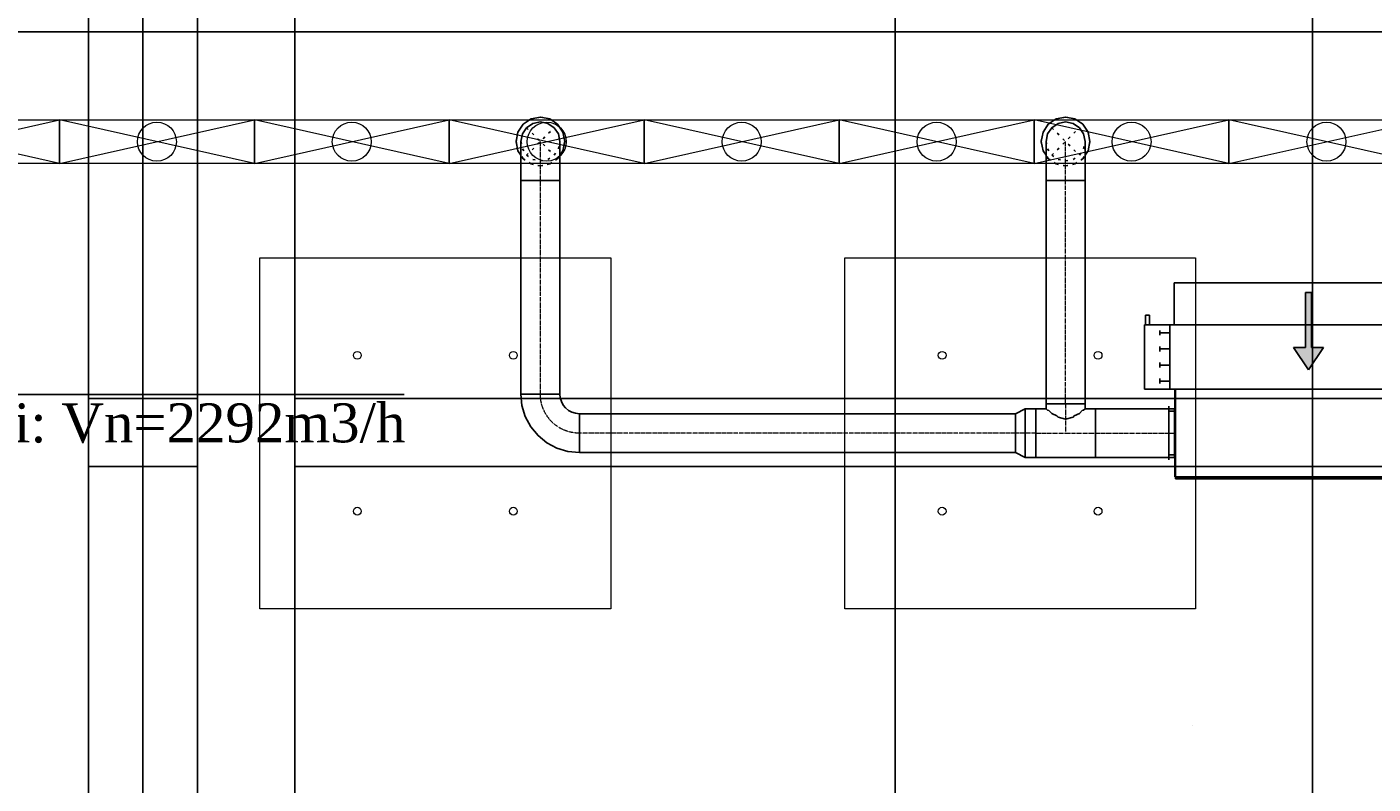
# Model space of a CAD drawing. Header units: centimetres. Extents: x -228435 to 46820, y -89367 to 152985.
# Tile 230 of 256: x -35135 to -28229, y 70700 to 74585. Entities that reach past the tile are written whole.
import ezdxf

# ---------------------------------------------------------------- set-up
doc = ezdxf.new("R2010")
doc.units = ezdxf.units.CM
doc.header["$LTSCALE"] = 50
doc.header["$PDMODE"] = 35
doc.header["$PDSIZE"] = 0.1
for name, pattern in [('CADVENT_CENTERLINE', [9.9, 7.4, -1, 0.5, -1]), ('CADVENT_HIDDEN', [0.8, 0.25, -0.55]), ('Kondygnacja  -0_5$0$HIDDEN', [9.525, 6.35, -3.175]), ('Kondygnacja  -0_5$0$HIDDEN2', [4.7625, 3.175, -1.5875]), ('Osie rzutów$0$DASHDOT2', [12.7, 6.35, -3.175, 0, -3.175])]:
    doc.linetypes.add(name, pattern=pattern)
doc.layers.get('0').update_dxf_attribs({"color": 8})
doc.layers.get('DEFPOINTS').update_dxf_attribs({"color": 8})
for name, color, linetype in [('01-103-Went PP_poziom-0_5$0$L_Nawiew', 250, 'Continuous'), ('bgde-nawiewDETAILS', 1, 'Continuous'), ('bgde-nawiewEXP', 250, 'Continuous'), ('bgde-nawiewHIDDEN', 250, 'Continuous'), ('bgde-wywiewSOL', 5, 'Continuous'), ('IS_zmiany 2024', 3, 'Continuous'), ('Kondygnacja  -0_5$0$ARCH_KONSTR_POWYŻEJ RZUTU', 8, 'Kondygnacja  -0_5$0$HIDDEN'), ('Kondygnacja  -0_5$0$ARCH_KONSTR_POWYŻEJ RZUTU_IST', 8, 'Kondygnacja  -0_5$0$HIDDEN2'), ('Kondygnacja  -0_5$0$ARCH_ŚLUSARKA_DRZWI', 8, 'Continuous'), ('Osie rzutów$0$ARCH_INFO_OSIE_IST', 8, 'Osie rzutów$0$DASHDOT2'), ('Osie rzutów$0$ARCH_INFO_OSIE_OPISY_IST', 8, 'Continuous')]:
    doc.layers.add(name, color=color, linetype=linetype)
for name, color, linetype, lineweight in [('bgde-nawiewCEN', 7, 'Continuous', 13), ('bgde_nawiewnik', 11, 'Continuous', 5), ('Kondygnacja  -0_5$0$ARCH_INFO_WYMIARY', 8, 'Continuous', 9), ('SU Lampy kwadratowe  -05$0$ARCH_SUFITY_PODWIESZANE', 8, 'Continuous', 9)]:
    doc.layers.add(name, color=color, linetype=linetype, lineweight=lineweight)
doc.styles.add('Kondygnacja  -0_5$0$Romans', font='Romans.shx', dxfattribs={"width": 0.7})
doc.dimstyles.new('Kondygnacja  -0_5$0$Wymiary 1-100', dxfattribs={"dimtxt": 12, "dimasz": 10, "dimexe": 5, "dimexo": 0, "dimgap": 4, "dimtad": 1, "dimrnd": 0.5, "dimzin": 12, "dimdsep": 46, "dimtxsty": 'Kondygnacja  -0_5$0$Romans', "dimblk": 'Kondygnacja  -0_5$0$_Oblique', "dimcen": 10, "dimdle": 10, "dimclrt": 55, "dimazin": 0, "dimtfac": 1, "dimtmove": 1, "dimatfit": 3, "dimfxl": 8, "dimfxlon": 1, "dimtolj": 1, "dimtzin": 0, "dimarcsym": 0})

# ---------------------------------------------------------------- blocks, each defined once
blk = doc.blocks.new('Osie rzutów')
at = {"layer": 'Osie rzutów$0$ARCH_INFO_OSIE_IST', "ltscale": 10}
for p, q in [((8660, 12510), (8660, 4623.26)), ((9260, 12510), (9260, 4623.26)), ((4436.04, 11600), (13655, 11600))]:
    blk.add_line(p, q, dxfattribs=at)
blk = doc.blocks.new('SU Lampy kwadratowe  -05')
at = {"layer": 'SU Lampy kwadratowe  -05$0$ARCH_SUFITY_PODWIESZANE'}
for points in [[(8720, 11840), (8900, 11840), (8900, 11660), (8720, 11660)], [(9020, 11840), (9200, 11840), (9200, 11660), (9020, 11660)]]:
    blk.add_lwpolyline(points, close=True, dxfattribs=at)
for centre in [(8770, 11790), (8850, 11790), (9070, 11790), (9150, 11790), (8770, 11710), (8850, 11710), (9070, 11710), (9150, 11710)]:
    blk.add_circle(centre, 2, dxfattribs=at)
blk = doc.blocks.new('Kondygnacja  -0_5$0$_Oblique')
at = {"color": 0, "linetype": 'ByBlock', "lineweight": -2}
blk.add_line((-0.5, -0.5), (0.5, 0.5), dxfattribs=at)
blk = doc.blocks.new('*D152')
at = {"layer": 'DEFPOINTS', "color": 0}
for p in [(-29490, 82605), (-29490, 13059.2), (-30690, 12765)]:
    blk.add_point(p, dxfattribs=at)
at = {"layer": 'Kondygnacja  -0_5$0$ARCH_INFO_WYMIARY', "color": 0, "lineweight": -2}
for p, q in [((-30700, 13059.2), (-29480, 13059.2)), ((-30690, 13051.2), (-30690, 13064.2)), ((-29490, 13067.2), (-29490, 13054.2))]:
    blk.add_line(p, q, dxfattribs=at)
at = {"layer": 'Kondygnacja  -0_5$0$ARCH_INFO_WYMIARY', "color": 0, "lineweight": -2, "xscale": 10, "yscale": 10, "zscale": 10, "rotation": 180}
blk.add_blockref('Kondygnacja  -0_5$0$_Oblique', (-30690, 13059.2), dxfattribs=at)
at = {"layer": 'Kondygnacja  -0_5$0$ARCH_INFO_WYMIARY', "color": 0, "lineweight": -2, "xscale": 10, "yscale": 10, "zscale": 10}
blk.add_blockref('Kondygnacja  -0_5$0$_Oblique', (-29490, 13059.2), dxfattribs=at)
at = {"layer": 'Kondygnacja  -0_5$0$ARCH_INFO_WYMIARY', "color": 55, "insert": (-30090, 13069.2), "char_height": 12, "attachment_point": 5, "style": 'Kondygnacja  -0_5$0$Romans'}
blk.add_mtext('\\A1;1200', dxfattribs=at)
blk = doc.blocks.new('Kondygnacja  -0_5$0$konstrukcja istniejąca -0.5')
at = {"layer": 'Kondygnacja  -0_5$0$ARCH_KONSTR_POWYŻEJ RZUTU_IST', "ltscale": 10}
blk.add_line((8632, 12175), (8632, 11025), dxfattribs=at)
for points in [[(8688, 12175), (8688, 11025)], [(8738, 12175), (8738, 11025)], [(8632, 11767.89), (8688, 11767.89)], [(8738, 11767.89), (9782, 11767.89)], [(8688, 11732.89), (8632, 11732.89)], [(9782, 11732.89), (8738, 11732.89)]]:
    blk.add_lwpolyline(points, dxfattribs=at)
blk = doc.blocks.new('*D196')
at = {"layer": 'DEFPOINTS', "color": 0}
for p in [(-30050, 80238.2), (-30300, 80097.2), (-30300, 12523.8)]:
    blk.add_point(p, dxfattribs=at)
at = {"layer": 'Kondygnacja  -0_5$0$ARCH_INFO_WYMIARY', "color": 0, "lineweight": -2}
for p, q in [((-30040, 80097.2), (-30310, 80097.2)), ((-30300, 80089.2), (-30300, 80102.2)), ((-30050, 80105.2), (-30050, 80092.2))]:
    blk.add_line(p, q, dxfattribs=at)
at = {"layer": 'Kondygnacja  -0_5$0$ARCH_INFO_WYMIARY', "color": 0, "lineweight": -2, "xscale": 10, "yscale": 10, "zscale": 10, "rotation": 180}
blk.add_blockref('Kondygnacja  -0_5$0$_Oblique', (-30300, 80097.2), dxfattribs=at)
at = {"layer": 'Kondygnacja  -0_5$0$ARCH_INFO_WYMIARY', "color": 0, "lineweight": -2, "xscale": 10, "yscale": 10, "zscale": 10}
blk.add_blockref('Kondygnacja  -0_5$0$_Oblique', (-30050, 80097.2), dxfattribs=at)
at = {"layer": 'Kondygnacja  -0_5$0$ARCH_INFO_WYMIARY', "color": 55, "insert": (-30175, 80107.2), "char_height": 12, "attachment_point": 5, "style": 'Kondygnacja  -0_5$0$Romans'}
blk.add_mtext('\\A1;250', dxfattribs=at)
blk = doc.blocks.new('*D212')
at = {"layer": 'DEFPOINTS', "color": 0}
for p in [(-30586.3, 81900), (-30681.1, 12489.5), (9064, 12489.5)]:
    blk.add_point(p, dxfattribs=at)
at = {"layer": 'Kondygnacja  -0_5$0$ARCH_INFO_WYMIARY', "color": 0, "lineweight": -2}
for p, q in [((-30681.1, 81910), (-30681.1, 12479.5)), ((-30673.1, 81900), (-30686.1, 81900)), ((-30673.1, 12489.5), (-30686.1, 12489.5))]:
    blk.add_line(p, q, dxfattribs=at)
at = {"layer": 'Kondygnacja  -0_5$0$ARCH_INFO_WYMIARY', "color": 0, "lineweight": -2, "xscale": 10, "yscale": 10, "zscale": 10}
for p, rotation in [((-30681.1, 81900), 90), ((-30681.1, 12489.5), 270)]:
    blk.add_blockref('Kondygnacja  -0_5$0$_Oblique', p, dxfattribs=dict(at, rotation=rotation))
at = {"layer": 'Kondygnacja  -0_5$0$ARCH_INFO_WYMIARY', "color": 55, "insert": (-30691.1, 47194.8), "char_height": 12, "attachment_point": 5, "rotation": 90, "style": 'Kondygnacja  -0_5$0$Romans'}
blk.add_mtext('\\A1;69410.5', dxfattribs=at)
blk = doc.blocks.new('*D217')
at = {"layer": 'DEFPOINTS', "color": 0}
for p in [(-29300, 78695), (-29180, 78395.8), (-29180, 12369.5)]:
    blk.add_point(p, dxfattribs=at)
at = {"layer": 'Kondygnacja  -0_5$0$ARCH_INFO_WYMIARY', "color": 0, "lineweight": -2}
for p, q in [((-29310, 78395.8), (-29170, 78395.8)), ((-29300, 78403.8), (-29300, 78390.8)), ((-29180, 78387.8), (-29180, 78400.8))]:
    blk.add_line(p, q, dxfattribs=at)
at = {"layer": 'Kondygnacja  -0_5$0$ARCH_INFO_WYMIARY', "color": 0, "lineweight": -2, "xscale": 10, "yscale": 10, "zscale": 10, "rotation": 180}
blk.add_blockref('Kondygnacja  -0_5$0$_Oblique', (-29300, 78395.8), dxfattribs=at)
at = {"layer": 'Kondygnacja  -0_5$0$ARCH_INFO_WYMIARY', "color": 0, "lineweight": -2, "xscale": 10, "yscale": 10, "zscale": 10}
blk.add_blockref('Kondygnacja  -0_5$0$_Oblique', (-29180, 78395.8), dxfattribs=at)
at = {"layer": 'Kondygnacja  -0_5$0$ARCH_INFO_WYMIARY', "color": 55, "insert": (-29240, 78405.8), "char_height": 12, "attachment_point": 5, "style": 'Kondygnacja  -0_5$0$Romans'}
blk.add_mtext('\\A1;120', dxfattribs=at)
blk = doc.blocks.new('*D218')
at = {"layer": 'DEFPOINTS', "color": 0}
for p in [(-29180, 78695), (-24020, 12369.5), (-24020, 12070.3)]:
    blk.add_point(p, dxfattribs=at)
at = {"layer": 'Kondygnacja  -0_5$0$ARCH_INFO_WYMIARY', "color": 0, "lineweight": -2}
for p, q in [((-29190, 12070.3), (-24010, 12070.3)), ((-29180, 12078.3), (-29180, 12065.3)), ((-24020, 12078.3), (-24020, 12065.3))]:
    blk.add_line(p, q, dxfattribs=at)
at = {"layer": 'Kondygnacja  -0_5$0$ARCH_INFO_WYMIARY', "color": 0, "lineweight": -2, "xscale": 10, "yscale": 10, "zscale": 10, "rotation": 180}
blk.add_blockref('Kondygnacja  -0_5$0$_Oblique', (-29180, 12070.3), dxfattribs=at)
at = {"layer": 'Kondygnacja  -0_5$0$ARCH_INFO_WYMIARY', "color": 0, "lineweight": -2, "xscale": 10, "yscale": 10, "zscale": 10}
blk.add_blockref('Kondygnacja  -0_5$0$_Oblique', (-24020, 12070.3), dxfattribs=at)
at = {"layer": 'Kondygnacja  -0_5$0$ARCH_INFO_WYMIARY', "color": 55, "insert": (-26600, 12080.3), "char_height": 12, "attachment_point": 5, "style": 'Kondygnacja  -0_5$0$Romans'}
blk.add_mtext('\\A1;5160', dxfattribs=at)
blk = doc.blocks.new('A$C066D7839')
at = {"layer": 'bgde_nawiewnik'}
for p, q in [((-50, -11.15), (-50, 11.15)), ((-50, 11.15), (50, 11.15)), ((-50, -11.15), (50, 11.15)), ((50, -11.15), (-50, 11.15)), ((50, 11.15), (50, -11.15)), ((50, -11.15), (-50, -11.15))]:
    blk.add_line(p, q, dxfattribs=at)
blk.add_circle((0, 0), 10, dxfattribs=at)
blk = doc.blocks.new('A$C5B3E7367')
at = {"layer": '01-103-Went PP_poziom-0_5$0$L_Nawiew'}
h = blk.add_hatch(color=256, dxfattribs=at)
h.paths.add_polyline_path([(215, 704), (215, 674), (331.7, 674), (331.7, 612.1), (445.9, 689), (331.7, 765.9), (331.7, 704)])
h.paths.add_polyline_path([(48.3, 704), (48.3, 674), (215, 674), (215, 704)])
for p, q in [((215, 1525), (165, 1525)), ((165, 1525), (165, 1505)), ((215, 1400), (215, 1530)), ((545, 1530), (215, 1530)), ((215, 1530), (215, 1515)), ((545, 1400), (545, 1530)), ((165, 1505), (215, 1505)), ((243.8, 1452), (268.8, 1452)), ((256.2, 1452), (256.2, 1400)), ((326.2, 1452), (351.2, 1452)), ((338.8, 1452), (338.8, 1400)), ((408.8, 1452), (433.8, 1452)), ((421.2, 1452), (421.2, 1400)), ((491.2, 1452), (516.2, 1452)), ((503.8, 1452), (503.8, 1400)), ((545, 1400), (215, 1400)), ((215, 1400), (215, 1378)), ((545, 0), (545, 1400)), ((0, 1378), (215, 1378)), ((0, 0), (0, 1378)), ((215, 1378), (215, 0)), ((445.9, 689), (331.7, 765.9)), ((331.7, 704), (331.7, 765.9)), ((48.3, 704), (331.7, 704)), ((48.3, 704), (48.3, 674)), ((48.3, 674), (331.7, 674)), ((445.9, 689), (331.7, 612.1)), ((331.7, 612.1), (331.7, 674)), ((215, 0), (0, 0)), ((215, 0), (545, 0))]:
    blk.add_line(p, q, dxfattribs=at)
blk = doc.blocks.new('A$C53CA46B8')
at = {"layer": 'bgde-wywiewSOL'}
for p, q in [((112.9, 511.1), (-162.1, 511.1)), ((-137.1, 481.1), (-137.1, 511.1)), ((87.9, 481.1), (87.9, 511.1)), ((200.4, 481.1), (-249.6, 481.1)), ((-249.6, 481.1), (-249.6, -878.9)), ((200.4, 481.1), (200.4, -878.9)), ((200.4, -878.9), (-249.6, -878.9)), ((-137.1, -878.9), (-137.1, -908.9)), ((87.9, -878.9), (87.9, -908.9)), ((112.9, -908.9), (-162.1, -908.9))]:
    blk.add_line(p, q, dxfattribs=at)
at = {"layer": '01-103-Went PP_poziom-0_5$0$L_Nawiew'}
blk.add_blockref('A$C5B3E7367', (-794.6, -893.9), dxfattribs=at)

msp = doc.modelspace()

# ---------------------------------------------------------------- linework, layer by layer
at = {"layer": 'bgde-nawiewCEN', "linetype": 'CADVENT_CENTERLINE', "ltscale": 0.06}
for p, q in [((-32501.144, 73797.303), (-32501.144, 73997.303)), ((-29806.915, 73797.303), (-29806.915, 73997.303)), ((-32501.144, 72700.526), (-32501.144, 73797.303)), ((-29806.915, 72650.526), (-29806.915, 73797.303)), ((-29806.915, 72650.526), (-29806.915, 72500.526)), ((-30062.915, 72500.526), (-32301.144, 72500.526)), ((-29959.915, 72500.526), (-30062.915, 72500.526)), ((-29959.915, 72500.526), (-29806.915, 72500.526)), ((-29806.915, 72500.526), (-29653.915, 72500.526)), ((-29653.915, 72500.526), (-29247.534, 72500.526)), ((-29243.534, 72500.526), (-29247.534, 72500.526))]:
    msp.add_line(p, q, dxfattribs=at)
at = {"layer": 'bgde-nawiewCEN', "linetype": 'CADVENT_CENTERLINE', "ltscale": 0.06, "extrusion": (0, 0, -1)}
msp.add_arc((32301.144, 72700.526), 200, 270, 0, dxfattribs=at)
at = {"layer": 'bgde-nawiewDETAILS', "linetype": 'CADVENT_HIDDEN'}
for p, q in [((-32571.855, 73926.592), (-32430.434, 74068.013)), ((-32571.855, 74068.013), (-32430.434, 73926.592)), ((-29877.626, 73926.592), (-29736.204, 74068.013)), ((-29877.626, 74068.013), (-29736.204, 73926.592))]:
    msp.add_line(p, q, dxfattribs=at)
at = {"layer": 'bgde-nawiewEXP', "linetype": 'Continuous'}
for points in [[(-32626.144, 73997.303), (-32616.629, 74045.138), (-32589.533, 74085.691), (-32548.98, 74112.787), (-32501.144, 74122.303), (-32453.309, 74112.787), (-32412.756, 74085.691), (-32385.66, 74045.138), (-32376.144, 73997.303), (-32385.66, 73949.467), (-32401.144, 73926.292)], [(-29931.915, 73997.303), (-29922.4, 74045.138), (-29895.304, 74085.691), (-29854.751, 74112.787), (-29806.915, 74122.303), (-29759.08, 74112.787), (-29718.527, 74085.691), (-29691.43, 74045.138), (-29681.915, 73997.303), (-29691.43, 73949.467), (-29706.915, 73926.292)], [(-32601.144, 73997.303), (-32593.532, 74035.571), (-32571.855, 74068.013), (-32539.413, 74089.69), (-32501.144, 74097.303), (-32462.876, 74089.69), (-32430.434, 74068.013), (-32408.757, 74035.571), (-32401.144, 73997.303)], [(-29906.915, 73997.303), (-29899.303, 74035.571), (-29877.626, 74068.013), (-29845.184, 74089.69), (-29806.915, 74097.303), (-29768.647, 74089.69), (-29736.204, 74068.013), (-29714.527, 74035.571), (-29706.915, 73997.303)], [(-32626.144, 73997.303), (-32616.629, 73949.467), (-32601.144, 73926.292)], [(-29931.915, 73997.303), (-29922.4, 73949.467), (-29906.915, 73926.292)], [(-29906.915, 72625.526), (-29906.915, 72650.526), (-29706.915, 72650.526), (-29706.915, 72625.526)], [(-32301.144, 72400.526), (-32301.144, 72600.526), (-30062.915, 72600.526), (-30062.915, 72571.236)], [(-30062.915, 72571.236), (-30062.915, 72592.914)], [(-30014.758, 72375.526), (-30014.758, 72625.526), (-29959.915, 72625.526), (-29959.915, 72412.137)], [(-29959.915, 72375.526), (-29653.915, 72375.526), (-29653.915, 72625.526), (-29706.915, 72625.526), (-29714.527, 72617.914), (-29720.92, 72616.011), (-29736.204, 72600.726), (-29762.661, 72588.914), (-29768.647, 72582.928), (-29806.915, 72571.536), (-29845.184, 72582.928), (-29851.169, 72588.914), (-29877.626, 72600.726), (-29892.911, 72616.011), (-29899.303, 72617.914), (-29906.915, 72625.526), (-29959.915, 72625.526), (-29959.915, 72385.041)], [(-29247.534, 72375.526), (-29247.534, 72625.526), (-29243.534, 72625.526)], [(-30062.915, 72538.794), (-30062.915, 72571.236)], [(-30062.915, 72571.236), (-30062.915, 72538.794)], [(-30062.915, 72462.257), (-30062.915, 72538.794)], [(-30062.915, 72462.257), (-30062.915, 72429.815)], [(-30062.915, 72429.815), (-30062.915, 72462.257)], [(-29959.915, 72412.137), (-29959.915, 72452.69)], [(-32301.144, 72400.526), (-30062.915, 72400.526)], [(-30062.915, 72400.526), (-32301.144, 72400.526)], [(-30062.915, 72408.138), (-30062.915, 72429.815)], [(-30062.915, 72429.815), (-30062.915, 72408.138)], [(-30062.915, 72408.138), (-30062.915, 72400.526)], [(-30062.915, 72400.526), (-30062.915, 72408.138)], [(-30062.915, 72400.526), (-30014.758, 72375.526)], [(-30014.758, 72375.526), (-29959.915, 72375.526), (-29959.915, 72412.137)], [(-29959.915, 72412.137), (-29959.915, 72385.041)], [(-29959.915, 72375.526), (-29959.915, 72385.041)], [(-29959.915, 72385.041), (-29959.915, 72375.526)], [(-29247.534, 72375.526), (-29243.534, 72375.526)]]:
    msp.add_lwpolyline(points, dxfattribs=at)
for points in [[(-32601.144, 73797.303), (-32401.144, 73797.303), (-32401.144, 73997.303), (-32408.757, 74035.571), (-32430.434, 74068.013), (-32462.876, 74089.69), (-32501.144, 74097.303), (-32539.413, 74089.69), (-32571.855, 74068.013), (-32593.532, 74035.571), (-32601.144, 73997.303), (-32601.144, 73836.321)], [(-29906.915, 73797.303), (-29706.915, 73797.303), (-29706.915, 73997.303), (-29714.527, 74035.571), (-29736.204, 74068.013), (-29768.647, 74089.69), (-29806.915, 74097.303), (-29845.184, 74089.69), (-29877.626, 74068.013), (-29899.303, 74035.571), (-29906.915, 73997.303), (-29906.915, 73836.321)], [(-32601.144, 72700.526), (-32401.144, 72700.526), (-32401.144, 73797.302), (-32601.144, 73797.302)], [(-29906.915, 72650.526), (-29706.915, 72650.526), (-29706.915, 73797.302), (-29906.915, 73797.302)], [(-29243.534, 72275.526), (-27883.534, 72275.526), (-27883.534, 72725.526), (-29243.534, 72725.526)], [(-32601.144, 72700.526), (-32595.38, 72641.999), (-32578.308, 72585.721), (-32550.585, 72533.855), (-32513.276, 72488.394), (-32467.816, 72451.085), (-32415.949, 72423.362), (-32359.672, 72406.29), (-32301.144, 72400.526), (-32301.144, 72600.526), (-32320.653, 72602.447), (-32339.413, 72608.138), (-32356.701, 72617.379), (-32371.855, 72629.815), (-32384.291, 72644.969), (-32393.532, 72662.257), (-32399.223, 72681.017), (-32401.144, 72700.526), (-32593.532, 72700.526)], [(-30062.915, 72400.526), (-30062.915, 72600.526), (-30014.758, 72625.526), (-30014.758, 72375.526)], [(-29653.915, 72375.526), (-29247.534, 72375.526), (-29247.534, 72625.526), (-29653.915, 72625.526), (-29653.915, 72385.041)], [(-29243.534, 72265.526), (-27883.534, 72265.526), (-27883.534, 72275.526), (-29243.534, 72275.526)]]:
    msp.add_lwpolyline(points, close=True, dxfattribs=at)
at = {"layer": 'bgde-nawiewHIDDEN', "linetype": 'CADVENT_HIDDEN'}
for points in [[(-32626.144, 73997.303), (-32616.629, 74045.138), (-32589.533, 74085.691), (-32548.98, 74112.787), (-32501.144, 74122.303), (-32453.309, 74112.787), (-32412.756, 74085.691), (-32385.66, 74045.138), (-32376.144, 73997.303), (-32385.66, 73949.467), (-32412.756, 73908.914), (-32453.309, 73881.818), (-32501.144, 73872.303), (-32548.98, 73881.818), (-32589.533, 73908.914), (-32548.98, 73881.818), (-32501.144, 73872.303), (-32453.309, 73881.818), (-32412.756, 73908.914), (-32401.144, 73926.292)], [(-29931.915, 73997.303), (-29922.4, 74045.138), (-29895.304, 74085.691), (-29854.751, 74112.787), (-29806.915, 74122.303), (-29759.08, 74112.787), (-29718.527, 74085.691), (-29691.43, 74045.138), (-29681.915, 73997.303), (-29691.43, 73949.467), (-29718.527, 73908.914), (-29759.08, 73881.818), (-29806.915, 73872.303), (-29854.751, 73881.818), (-29895.304, 73908.914), (-29854.751, 73881.818), (-29806.915, 73872.303), (-29759.08, 73881.818), (-29718.527, 73908.914), (-29706.915, 73926.292)], [(-32626.144, 73997.303), (-32616.629, 73949.467), (-32589.533, 73908.914), (-32601.144, 73926.292)], [(-32601.144, 73997.303), (-32593.532, 73959.034), (-32571.855, 73926.592), (-32539.413, 73904.915), (-32501.144, 73897.303), (-32462.876, 73904.915), (-32430.434, 73926.592), (-32408.757, 73959.034), (-32401.144, 73997.303)], [(-29931.915, 73997.303), (-29922.4, 73949.467), (-29895.304, 73908.914), (-29906.915, 73926.292)], [(-29906.915, 73997.303), (-29899.303, 73959.034), (-29877.626, 73926.592), (-29845.184, 73904.915), (-29806.915, 73897.303), (-29768.647, 73904.915), (-29736.204, 73926.592), (-29714.527, 73959.034), (-29706.915, 73997.303)], [(-29243.534, 72375.526), (-29243.534, 72625.526)]]:
    msp.add_lwpolyline(points, dxfattribs=at)
at = {"layer": 'IS_zmiany 2024', "color": 2}
msp.add_line((-37554.9, 72699.791), (-33200.349, 72699.791), dxfattribs=at)
at = {"layer": 'Kondygnacja  -0_5$0$ARCH_ŚLUSARKA_DRZWI'}
msp.add_lwpolyline([(-9822.864, 74560), (-12840, 74560), (-12840, 74560), (-14240.186, 74560), (-14240.186, 74560), (-56230, 74560), (-56230, 71100)], dxfattribs=at)

# ---------------------------------------------------------------- block references
at = {"layer": '01-103-Went PP_poziom-0_5$0$L_Nawiew', "xscale": 10, "yscale": 10, "zscale": 10}
for p in [(-35468.405, 73996.017, 1117.041), (-34468.405, 73996.017, 1117.041), (-33468.405, 73996.017, 1117.041), (-32468.405, 73996.017, 1117.041), (-31468.405, 73996.017, 1117.041), (-30468.405, 73996.017, 1117.041), (-29468.405, 73996.017, 1117.041), (-28468.405, 73996.017, 1117.041)]:
    msp.add_blockref('A$C066D7839', p, dxfattribs=at)
at = {"layer": '01-103-Went PP_poziom-0_5$0$L_Nawiew', "xscale": -1, "rotation": 90}
msp.add_blockref('A$C53CA46B8', (-28765.91, 72476.83, 210.499), dxfattribs=at)
at = {"layer": 'Kondygnacja  -0_5$0$ARCH_KONSTR_POWYŻEJ RZUTU', "xscale": 10, "yscale": 10, "zscale": 10}
msp.add_blockref('Kondygnacja  -0_5$0$konstrukcja istniejąca -0.5', (-121140, -45000), dxfattribs=at)
at = {"layer": 'Osie rzutów$0$ARCH_INFO_OSIE_OPISY_IST', "xscale": 10, "yscale": 10, "zscale": 10}
msp.add_blockref('Osie rzutów', (-121140, -45000), dxfattribs=at)
at = {"layer": 'SU Lampy kwadratowe  -05$0$ARCH_SUFITY_PODWIESZANE', "xscale": 10, "yscale": 10, "zscale": 10}
msp.add_blockref('SU Lampy kwadratowe  -05', (-121140, -45000), dxfattribs=at)

# ---------------------------------------------------------------- texts
at = {"layer": 'IS_zmiany 2024', "color": 2, "insert": (-37441.255, 72986.871, 7680), "char_height": 200, "width": 6261.14258, "attachment_point": 1}
msp.add_mtext('\\fTimes New Roman|b0|i0|c238|p18;\\A1;Istn.VAV\\Pzmiana wydajności: Vn=2292m3/h', dxfattribs=at)

# ---------------------------------------------------------------- dimensions: what is measured, and where the dimension line sits
at = {"layer": 'Kondygnacja  -0_5$0$ARCH_INFO_WYMIARY'}
for base, p1, p2, picture, middle in [((-29490, 13059.178), (-30690, 12765), (-29490, 82605), '*D152', (-30090, 13069.178)), ((-30300, 80097.163), (-30050, 80238.222), (-30300, 12523.822), '*D196', (-30175, 80107.163)), ((-29180, 78395.805), (-29300, 78695), (-29180, 12369.5), '*D217', (-29240, 78405.805)), ((-24020, 12070.305), (-29180, 78695), (-24020, 12369.5), '*D218', (-26600, 12080.305))]:
    dim = msp.add_linear_dim(base=base, p1=p1, p2=p2, dimstyle='Kondygnacja  -0_5$0$Wymiary 1-100', dxfattribs=at)
    dim.commit()
    dim.dimension.update_dxf_attribs({"geometry": picture, "text_midpoint": middle})
dim = msp.add_linear_dim(base=(-30681.114, 12489.5), p1=(-30586.301, 81900), p2=(9064, 12489.5), angle=90, dimstyle='Kondygnacja  -0_5$0$Wymiary 1-100', dxfattribs=at)
dim.commit()
dim.dimension.update_dxf_attribs({"geometry": '*D212', "text_midpoint": (-30691.114, 47194.75)})

doc.saveas('drawing.dxf')
